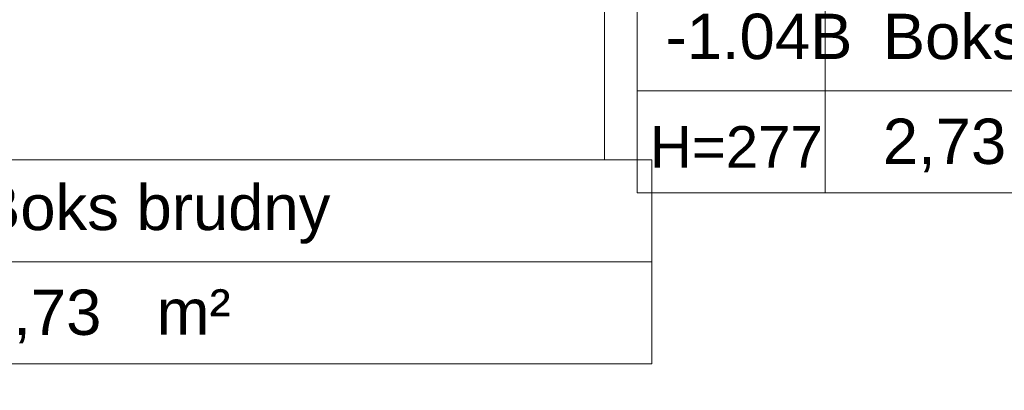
# Model space of a CAD drawing. Header units: millimetres. Extents: x 24385 to 79107, y -56478 to -23676.
# Tile 203 of 256: x 27280 to 27540, y -25609 to -25511. Entities that reach past the tile are written whole.
import ezdxf

# ---------------------------------------------------------------- set-up
doc = ezdxf.new("R2010")
doc.units = ezdxf.units.MM
doc.header["$LTSCALE"] = 2
doc.layers.add('0_OPIS', color=7, linetype='Continuous', lineweight=13)
doc.layers.add('3DPLAN_A_TABELKA POMIESZCZEŃ', color=7, linetype='Continuous', lineweight=0)
for name, color, linetype in [('3DPLAN_A_KRESKOWANIE 1', 253, 'Continuous'), ('3DPLAN_A_OPIS', 8, 'Continuous'), ('3DPLAN_A_POMIESZCZENIE NUMER', 100, 'Continuous'), ('A_POMIESZCZENIE OPIS', 100, 'Continuous')]:
    doc.layers.add(name, color=color, linetype=linetype)
doc.styles.add('ARIAL', font='arial.ttf')

# ---------------------------------------------------------------- blocks, each defined once
blk = doc.blocks.new('tabelka dla tp')
at = {"layer": '3DPLAN_A_TABELKA POMIESZCZEŃ'}
for p, q in [((49.7, 54), (49.7, 0)), ((0, 27), (243.13, 27))]:
    blk.add_line(p, q, dxfattribs=at)
blk.add_lwpolyline([(0, 54), (243.13, 54), (243.13, 0), (0, 0)], close=True, dxfattribs=at)
at = {"layer": '3DPLAN_A_POMIESZCZENIE NUMER', "color": 7, "style": 'ARIAL'}
blk.add_attdef('NUMER', (2.23, 35.39), '', height=12, dxfattribs=at)
at = {"layer": 'A_POMIESZCZENIE OPIS', "insert": (112.2, 19.75), "char_height": 12, "width": 36.4122, "attachment_point": 1, "style": 'ARIAL'}
blk.add_mtext('{\\C7;m²}', dxfattribs=at)
at = {"layer": 'A_POMIESZCZENIE OPIS', "color": 7, "style": 'ARIAL'}
for tag, p in [('NAZWA', (51.73, 35.39)), ('POWIERZCHNIA', (51.06, 7.24))]:
    blk.add_attdef(tag, p, '', height=12, dxfattribs=at)
blk = doc.blocks.new('kondygnacja -1')
at = {"layer": '3DPLAN_A_KRESKOWANIE 1'}
h = blk.add_hatch(dxfattribs=at)
h.set_pattern_fill('ANSI31', color=256, scale=7.5, style=0)
h.set_pattern_definition([(45, (23044.838, -26883.88), (-16.83798, 16.83798), [])])
h.paths.add_polyline_path([(31677.49, -24430.84), (30214.87, -24430.84), (30214.87, -24470.84), (30429.61, -24470.84), (30429.61, -24477.84), (30447.61, -24477.84), (30447.61, -24818.84), (30476.61, -24818.84), (30476.61, -24470.84), (31012.61, -24470.84), (31012.61, -24478.84), (31079.61, -24478.84), (31079.61, -24470.84), (31638.61, -24470.84), (31638.61, -25036.84), (31079.61, -25036.84), (31079.61, -25028.84), (31012.61, -25028.84), (31012.61, -25036.84), (30611.38, -25036.84), (30611.38, -25072.84), (31023.61, -25072.84), (31034.61, -25082.84), (31034.61, -25330.84), (31023.61, -25340.84), (30831.4, -25340.84, -0.038531), (30832.58, -25356.18), (30832.58, -25371.84), (31079.61, -25371.84), (31079.61, -25072.84), (31638.61, -25072.84), (31638.61, -25943.84), (30832.58, -25943.84), (30832.58, -26009.84), (31677.49, -26009.84)])
h.paths.add_polyline_path([(30682.61, -26009.84), (30832.58, -26009.84), (30832.58, -25943.84), (30760.61, -25943.84), (30760.61, -25454.67), (30735.61, -25464.58), (30735.61, -25943.84), (30682.61, -25943.84)])
h.paths.add_polyline_path([(30679.61, -25371.84), (30735.61, -25371.84), (30735.61, -25464.58), (30760.61, -25454.67), (30760.61, -25371.84), (30832.58, -25371.84), (30832.58, -25356.18, 0.038531), (30831.4, -25340.84), (30679.61, -25340.84)])
h.paths.add_polyline_path([(30355.83, -25371.84), (30425.61, -25371.84), (30425.61, -25379.84), (30463.61, -25379.84), (30463.61, -25424.74), (30471.61, -25424.74), (30471.61, -25395.84), (30533.61, -25395.84), (30533.61, -25371.84), (30576.61, -25371.84), (30576.61, -25341.84), (30472.61, -25341.84), (30472.61, -25326.84), (30427.61, -25326.84), (30427.61, -25341.84), (30355.83, -25341.84)])
h.paths.add_polyline_path([(30456.61, -25936.84), (30425.61, -25936.84), (30425.61, -25945.84), (30380.61, -25945.84), (30380.61, -26009.84), (30512.61, -26009.84), (30512.61, -25943.84), (30466.61, -25943.84), (30466.61, -25712.84), (30456.61, -25712.84)])
h.paths.add_polyline_path([(28888.61, -25941.84), (28888.61, -26009.84), (29013.61, -26009.84), (29013.61, -25941.84)])
h.paths.add_polyline_path([(28591.17, -26009.84), (28591.17, -25944.84), (28547.61, -25944.84), (28547.61, -26009.84)])
h.paths.add_polyline_path([(28624.61, -25870.53), (28654.8, -25870.53), (28654.8, -25924.53), (28624.61, -25924.53), (28624.61, -25944.84), (28591.17, -25944.84), (28591.17, -26009.84), (28713.61, -26009.84), (28713.61, -25941.84), (28672.61, -25941.84), (28672.61, -25932.84), (28657.61, -25932.84), (28657.61, -25716.84), (28624.61, -25716.84)])
h.paths.add_polyline_path([(28372.61, -25944.84), (28328.61, -25944.84), (28328.61, -25907.84), (28282.61, -25907.84), (28282.61, -25944.84), (28248.61, -25944.84), (28248.61, -26009.84), (28372.61, -26009.84)])
h.paths.add_polyline_path([(28092.61, -25563.84), (28054.61, -25563.84), (28054.61, -25383.84), (28067.6, -25383.84), (28067.61, -25375.84), (28340.61, -25375.84), (28340.61, -25341.84), (28070.61, -25341.84), (28070.61, -25332.84), (28030.61, -25332.84), (28030.61, -25395.6), (28048.71, -25395.6), (28048.71, -25449.6), (28030.61, -25449.6), (28030.61, -26009.84), (28073.61, -26009.84), (28073.61, -25944.84), (28054.61, -25944.84), (28054.61, -25668.84), (28092.61, -25668.84)])
h.paths.add_polyline_path([(27949.61, -25495.75), (27949.61, -25507.75), (27983.29, -25507.75), (27983.29, -25521.75), (27949.61, -25521.75), (27949.61, -25531.84), (27999.61, -25531.84), (27999.61, -25934.84), (27982.61, -25934.84), (27982.61, -25942.84), (27947.61, -25942.84), (27947.61, -26009.84), (28026.62, -26009.84), (28026.62, -25449.6), (27999.61, -25449.6), (27999.61, -25463.84), (27949.61, -25463.84), (27949.61, -25481.75), (27983.29, -25481.75), (27983.29, -25495.75)])
h.paths.add_polyline_path([(27982.61, -25361.84), (27952.61, -25361.84), (27952.61, -25332.84), (28026.62, -25332.84), (28026.62, -25395.6), (27999.61, -25395.6), (27999.61, -25377.84), (27982.61, -25377.84)])
h.paths.add_polyline_path([(26818.61, -25892.84), (26781.49, -25892.84), (26781.49, -26009.84), (26894.54, -26009.84), (26894.54, -25942.84), (26830.61, -25942.84), (26830.61, -25930.84), (26818.61, -25930.84)])
h.paths.add_polyline_path([(26894.54, -26009.84), (27115.94, -26009.84), (27115.94, -25942.84), (26894.54, -25942.84)])
h.paths.add_polyline_path([(27115.94, -25942.84), (27115.94, -26009.84), (27466.61, -26009.84), (27466.61, -25942.84), (27427.61, -25942.84), (27427.61, -25933.84), (27384.61, -25933.84), (27384.61, -25942.84)])
h.paths.add_polyline_path([(27641.61, -25942.84), (27641.61, -26009.84), (27802.61, -26009.84), (27802.61, -25942.84)])
h.paths.add_polyline_path([(30621.1, -25040.47), (30688.37, -25040.47), (30688.37, -25072.87), (30621.1, -25072.87)], flags=24)
at = {"layer": '3DPLAN_A_TABELKA POMIESZCZEŃ', "ltscale": 0.5}
for p in [(27434.62, -25419.25), (27391.05, -25548.07)]:
    blk.add_line(p, (27434.62, -25548.07), dxfattribs=at)
ref = blk.add_blockref('tabelka dla tp', (27443.23, -25556.82), dxfattribs=at)
ref.add_attrib('NUMER', '-1.04B', (27450.75, -25521.43), dxfattribs={"layer": '3DPLAN_A_POMIESZCZENIE NUMER', "color": 0, "height": 12, "style": 'ARIAL'})
ref.add_attrib('NAZWA', 'Boks czysty', (27508.18, -25521.43), dxfattribs={"layer": 'A_POMIESZCZENIE OPIS', "color": 0, "height": 12, "style": 'ARIAL'})
ref.add_attrib('POWIERZCHNIA', '2,73', (27508.18, -25549.19), dxfattribs={"layer": 'A_POMIESZCZENIE OPIS', "color": 0, "height": 12, "style": 'ARIAL'})
ref = blk.add_blockref('tabelka dla tp', (27203.99, -25602.07), dxfattribs=at)
ref.add_attrib('NUMER', '-1.04A', (27211.51, -25566.68), dxfattribs={"layer": '3DPLAN_A_POMIESZCZENIE NUMER', "color": 0, "height": 12, "style": 'ARIAL'})
ref.add_attrib('NAZWA', 'Boks brudny', (27268.94, -25566.68), dxfattribs={"layer": 'A_POMIESZCZENIE OPIS', "color": 0, "height": 12, "style": 'ARIAL'})
ref.add_attrib('POWIERZCHNIA', '2,73', (27268.94, -25594.43), dxfattribs={"layer": 'A_POMIESZCZENIE OPIS', "color": 0, "height": 12, "style": 'ARIAL'})
at = {"layer": '3DPLAN_A_OPIS', "color": 1, "lineweight": 30, "style": 'ARIAL'}
for tag, p in [('PRZESUNIĘCIE_WEJŚCIA', (27655.16, -24535.33)), ('WYŁĄCZONE', (27007.18, -24723.98)), ('Z_OPRACOWANIA', (26996.84, -24746.42)), ('WYŁĄCZONE', (30803.05, -24760.87)), ('Z_OPRACOWANIA', (30792.71, -24783.3)), ('WYŁĄCZONE', (28894.9, -24826.59)), ('Z_OPRACOWANIA', (28884.56, -24849.03)), ('POWIĘKSZENIE_WEJŚCIA', (28313.68, -25144.41)), ('POWIĘKSZENIE_WEJŚCIA', (29600.62, -25191.36)), ('POWIĘKSZENIE_WEJŚCIA', (28011.45, -25235.42)), ('WYŁĄCZONE', (29754.42, -25678.17)), ('Z_OPRACOWANIA', (29744.08, -25700.6)), ('WYJŚCIE_EWAKUACYJNE', (27763.79, -26106.07))]:
    blk.add_attdef(tag, p, '', height=12, dxfattribs=at)
at = {"layer": '3DPLAN_A_OPIS', "color": 0, "lineweight": 30, "style": 'ARIAL'}
for tag, p in [('UGUL_1', (29350.3, -24586.01)), ('UGUL_2', (29622.92, -24586.01)), ('UGUL_3', (29833.15, -24586.01))]:
    blk.add_attdef(tag, p, '', height=12, dxfattribs=at)
at = {"layer": '3DPLAN_A_TABELKA POMIESZCZEŃ', "color": 7, "ltscale": 0.5, "insert": (27446.6, -25539.17), "char_height": 11, "width": 59.2068, "attachment_point": 1, "style": 'ARIAL'}
blk.add_mtext('H=277', dxfattribs=at)
at = {"layer": '3DPLAN_A_TABELKA POMIESZCZEŃ', "ltscale": 0.5, "style": 'ARIAL'}
for tag, p in [('KURTYNA', (27861.91, -26064.85)), ('POWIETRZNA', (27861.91, -26084.56))]:
    blk.add_attdef(tag, p, '', height=12, dxfattribs=at)

msp = doc.modelspace()

# ---------------------------------------------------------------- block references
at = {"layer": '0_OPIS'}
msp.add_blockref('kondygnacja -1', (0, 0), dxfattribs=at)

doc.saveas('drawing.dxf')
